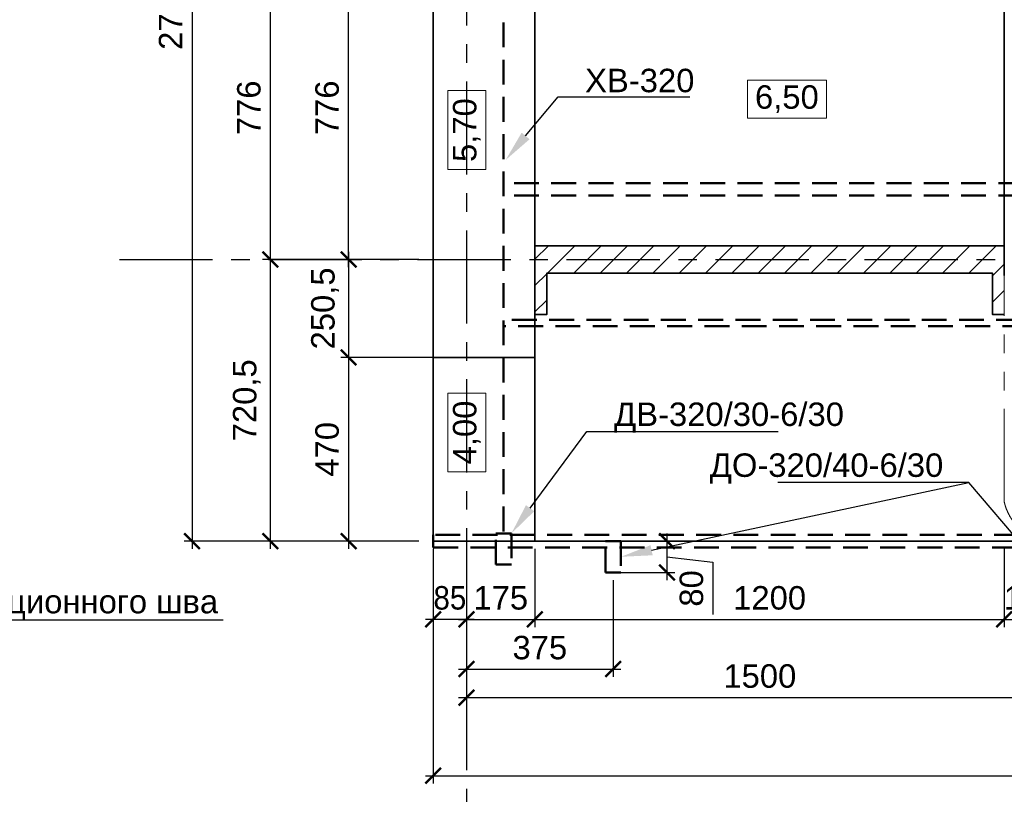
# Model space of a CAD drawing. Header units: millimetres. Extents: x -695122 to 440517, y 417968 to 574899.
# Tile 13 of 39: x -606860 to -581687, y 475319 to 495135. Entities that reach past the tile are written whole.
import ezdxf
from ezdxf import colors
from ezdxf.entities.mleader import LeaderData, LeaderLine
from ezdxf.math import Vec2, Vec3

# ---------------------------------------------------------------- set-up
doc = ezdxf.new("R2010")
doc.units = ezdxf.units.MM
for name, pattern in [('PHANTOM', [63.5, 31.75, -6.35, 6.35, -6.35, 6.35, -6.35]), ('осевая', [50.8, 31.75, -6.35, 6.35, -6.35]), ('штриховая', [19.05, 12.7, -6.35])]:
    doc.linetypes.add(name, pattern=pattern)
for name, color, linetype, lineweight in [('0_Выноски и размеры', 7, 'Continuous', 9), ('Бетон', 7, 'Continuous', 50), ('Шпонка', 1, 'Continuous', 50)]:
    doc.layers.add(name, color=color, linetype=linetype, lineweight=lineweight)
for name, color, linetype in [('otmetki', 7, 'Continuous'), ('Оси', 1, 'осевая'), ('Размеры', 7, 'Continuous')]:
    doc.layers.add(name, color=color, linetype=linetype)
doc.styles.add('arial', font='arial.ttf')
doc.styles.add('Рогун1', font='arial.ttf')
doc.dimstyles.new('100 мм', dxfattribs={"dimscale": 100, "dimtxt": 3.5, "dimasz": 2, "dimexe": 1, "dimexo": 1, "dimgap": 1.2, "dimtad": 1, "dimdec": 0, "dimlfac": 0.1, "dimrnd": 0.0001, "dimtxsty": 'Рогун1', "dimblk": 'ARCHTICK', "dimcen": 2.5, "dimdle": 1, "dimaunit": 1, "dimadec": 1, "dimazin": 0, "dimtfac": 1, "dimtdec": 0, "dimtmove": 1, "dimatfit": 3, "dimldrblk": 'ARCHTICK', "dimfxl": 1, "dimtfill": 1, "dimarcsym": 0})

# ---------------------------------------------------------------- blocks, each defined once
blk = doc.blocks.new('_ArchTick')
at = {"color": 0, "linetype": 'ByBlock', "const_width": 0.15}
blk.add_lwpolyline([(-0.5, -0.5), (0.5, 0.5)], dxfattribs=at)
blk = doc.blocks.new('*D259')
at = {"layer": 'Defpoints', "color": 0, "ltscale": 200, "transparency": 16777216}
for p in [(-596287, 481795), (-591887, 480995), (-590311, 480995)]:
    blk.add_point(p, dxfattribs=at)
at = {"layer": 'Размеры', "color": 0, "lineweight": -2, "ltscale": 200, "transparency": 16777216}
for p, q in [((-590311, 481995), (-590311, 480795)), ((-596087, 481795), (-590111, 481795)), ((-590311, 481395), (-589136, 481255)), ((-589136, 481255), (-589136, 479917)), ((-591687, 480995), (-590111, 480995))]:
    blk.add_line(p, q, dxfattribs=at)
at = {"layer": 'Размеры', "color": 0, "lineweight": -2, "ltscale": 200, "transparency": 16777216, "xscale": 400, "yscale": 400, "zscale": 400}
for p, rotation in [((-590311, 481795), 90), ((-590311, 480995), 270)]:
    blk.add_blockref('_ArchTick', p, dxfattribs=dict(at, rotation=rotation))
at = {"layer": 'Размеры', "color": 0, "ltscale": 200, "transparency": 16777216, "insert": (-589683, 480586), "char_height": 600, "attachment_point": 5, "rotation": 90, "style": 'Рогун1'}
blk.add_mtext('80', dxfattribs=at)
blk = doc.blocks.new('*D189')
at = {"layer": 'Defpoints', "color": 0, "transparency": 16777216}
for p in [(-580437, 481795), (-595437, 479795), (-580437, 477795)]:
    blk.add_point(p, dxfattribs=at)
at = {"layer": 'Размеры', "color": 0, "lineweight": -2, "transparency": 16777216}
for p, q in [((-580437, 481595), (-580437, 477595)), ((-595437, 479595), (-595437, 477595)), ((-595637, 477795), (-580237, 477795))]:
    blk.add_line(p, q, dxfattribs=at)
at = {"layer": 'Размеры', "color": 0, "lineweight": -2, "transparency": 16777216, "xscale": 400, "yscale": 400, "zscale": 400, "rotation": 180}
blk.add_blockref('_ArchTick', (-595437, 477795), dxfattribs=at)
at = {"layer": 'Размеры', "color": 0, "lineweight": -2, "transparency": 16777216, "xscale": 400, "yscale": 400, "zscale": 400}
blk.add_blockref('_ArchTick', (-580437, 477795), dxfattribs=at)
at = {"layer": 'Размеры', "color": 0, "transparency": 16777216, "insert": (-587937, 478341), "char_height": 600, "attachment_point": 5, "style": 'Рогун1'}
blk.add_mtext('1500', dxfattribs=at)
blk = doc.blocks.new('*D167')
at = {"layer": 'Defpoints', "color": 0, "transparency": 16777216}
for p in [(-596287, 481795), (-535437, 481795), (-535437, 475795)]:
    blk.add_point(p, dxfattribs=at)
at = {"layer": 'Размеры', "color": 0, "lineweight": -2, "transparency": 16777216}
for p, q in [((-596287, 481595), (-596287, 475595)), ((-535437, 481595), (-535437, 475595)), ((-596487, 475795), (-535237, 475795))]:
    blk.add_line(p, q, dxfattribs=at)
at = {"layer": 'Размеры', "color": 0, "lineweight": -2, "transparency": 16777216, "xscale": 400, "yscale": 400, "zscale": 400, "rotation": 180}
blk.add_blockref('_ArchTick', (-596287, 475795), dxfattribs=at)
at = {"layer": 'Размеры', "color": 0, "lineweight": -2, "transparency": 16777216, "xscale": 400, "yscale": 400, "zscale": 400}
blk.add_blockref('_ArchTick', (-535437, 475795), dxfattribs=at)
at = {"layer": 'Размеры', "color": 0, "transparency": 16777216, "insert": (-565862, 476341), "char_height": 600, "attachment_point": 5, "style": 'Рогун1'}
blk.add_mtext('6085', dxfattribs=at)
blk = doc.blocks.new('*D255')
at = {"layer": 'Defpoints', "color": 0, "transparency": 16777216}
for p in [(-596452, 508795), (-602452, 481795), (-596452, 481795)]:
    blk.add_point(p, dxfattribs=at)
at = {"layer": 'Размеры', "color": 0, "lineweight": -2, "transparency": 16777216}
for p, q in [((-596652, 508795), (-602652, 508795)), ((-602452, 508995), (-602452, 481595)), ((-596652, 481795), (-602652, 481795))]:
    blk.add_line(p, q, dxfattribs=at)
at = {"layer": 'Размеры', "color": 0, "lineweight": -2, "transparency": 16777216, "xscale": 400, "yscale": 400, "zscale": 400}
for p, rotation in [((-602452, 508795), 90), ((-602452, 481795), 270)]:
    blk.add_blockref('_ArchTick', p, dxfattribs=dict(at, rotation=rotation))
at = {"layer": 'Размеры', "color": 0, "transparency": 16777216, "insert": (-602998, 495295), "char_height": 600, "attachment_point": 5, "rotation": 90, "style": 'Рогун1'}
blk.add_mtext('2700', dxfattribs=at)
blk = doc.blocks.new('*D169')
at = {"layer": 'Defpoints', "color": 0, "transparency": 16777216}
for p in [(-598452, 496760), (-596287, 496760), (-596452, 489000)]:
    blk.add_point(p, dxfattribs=at)
at = {"layer": 'Размеры', "color": 0, "lineweight": -2, "transparency": 16777216}
for p, q in [((-598452, 488800), (-598452, 496960)), ((-596487, 496760), (-598652, 496760)), ((-596652, 489000), (-598652, 489000))]:
    blk.add_line(p, q, dxfattribs=at)
at = {"layer": 'Размеры', "color": 0, "lineweight": -2, "transparency": 16777216, "xscale": 400, "yscale": 400, "zscale": 400}
for p, rotation in [((-598452, 496760), 90), ((-598452, 489000), 270)]:
    blk.add_blockref('_ArchTick', p, dxfattribs=dict(at, rotation=rotation))
at = {"layer": 'Размеры', "color": 0, "transparency": 16777216, "insert": (-598998, 492880), "char_height": 600, "attachment_point": 5, "rotation": 90, "style": 'Рогун1'}
blk.add_mtext('776', dxfattribs=at)
blk = doc.blocks.new('*D172')
at = {"layer": 'Defpoints', "color": 0, "transparency": 16777216}
for p in [(-595437, 481795), (-593687, 481795), (-593687, 479795)]:
    blk.add_point(p, dxfattribs=at)
at = {"layer": 'Размеры', "color": 0, "lineweight": -2, "transparency": 16777216}
for p, q in [((-595437, 481595), (-595437, 479595)), ((-593687, 481595), (-593687, 479595)), ((-595637, 479795), (-593487, 479795))]:
    blk.add_line(p, q, dxfattribs=at)
at = {"layer": 'Размеры', "color": 0, "lineweight": -2, "transparency": 16777216, "xscale": 400, "yscale": 400, "zscale": 400, "rotation": 180}
blk.add_blockref('_ArchTick', (-595437, 479795), dxfattribs=at)
at = {"layer": 'Размеры', "color": 0, "lineweight": -2, "transparency": 16777216, "xscale": 400, "yscale": 400, "zscale": 400}
blk.add_blockref('_ArchTick', (-593687, 479795), dxfattribs=at)
at = {"layer": 'Размеры', "color": 0, "transparency": 16777216, "insert": (-594562, 480341), "char_height": 600, "attachment_point": 5, "style": 'Рогун1'}
blk.add_mtext('175', dxfattribs=at)
blk = doc.blocks.new('*D173')
at = {"layer": 'Defpoints', "color": 0, "transparency": 16777216}
for p in [(-593687, 481795), (-581687, 481795), (-581687, 479795)]:
    blk.add_point(p, dxfattribs=at)
at = {"layer": 'Размеры', "color": 0, "lineweight": -2, "transparency": 16777216}
for p, q in [((-593687, 481595), (-593687, 479595)), ((-581687, 481595), (-581687, 479595)), ((-593887, 479795), (-581487, 479795))]:
    blk.add_line(p, q, dxfattribs=at)
at = {"layer": 'Размеры', "color": 0, "lineweight": -2, "transparency": 16777216, "xscale": 400, "yscale": 400, "zscale": 400, "rotation": 180}
blk.add_blockref('_ArchTick', (-593687, 479795), dxfattribs=at)
at = {"layer": 'Размеры', "color": 0, "lineweight": -2, "transparency": 16777216, "xscale": 400, "yscale": 400, "zscale": 400}
blk.add_blockref('_ArchTick', (-581687, 479795), dxfattribs=at)
at = {"layer": 'Размеры', "color": 0, "transparency": 16777216, "insert": (-587687, 480341), "char_height": 600, "attachment_point": 5, "style": 'Рогун1'}
blk.add_mtext('1200', dxfattribs=at)
blk = doc.blocks.new('*D180')
at = {"layer": 'Defpoints', "color": 0, "transparency": 16777216}
for p in [(-596452, 489000), (-598452, 486495), (-593888, 486495)]:
    blk.add_point(p, dxfattribs=at)
at = {"layer": 'Размеры', "color": 0, "lineweight": -2, "transparency": 16777216}
for p, q in [((-598452, 489200), (-598452, 486295)), ((-596652, 489000), (-598652, 489000)), ((-594088, 486495), (-598652, 486495))]:
    blk.add_line(p, q, dxfattribs=at)
at = {"layer": 'Размеры', "color": 0, "lineweight": -2, "transparency": 16777216, "xscale": 400, "yscale": 400, "zscale": 400}
for p, rotation in [((-598452, 489000), 90), ((-598452, 486495), 270)]:
    blk.add_blockref('_ArchTick', p, dxfattribs=dict(at, rotation=rotation))
at = {"layer": 'Размеры', "color": 0, "transparency": 16777216, "insert": (-599053, 487748), "char_height": 600, "attachment_point": 5, "rotation": 90, "style": 'Рогун1'}
blk.add_mtext('250,5', dxfattribs=at)
blk = doc.blocks.new('*D182')
at = {"layer": 'Defpoints', "color": 0, "transparency": 16777216}
for p in [(-596287, 481795), (-595437, 481795), (-596287, 479795)]:
    blk.add_point(p, dxfattribs=at)
at = {"layer": 'Размеры', "color": 0, "lineweight": -2, "transparency": 16777216}
for p, q in [((-596287, 481595), (-596287, 479595)), ((-595437, 481595), (-595437, 479595)), ((-595237, 479795), (-596487, 479795))]:
    blk.add_line(p, q, dxfattribs=at)
at = {"layer": 'Размеры', "color": 0, "lineweight": -2, "transparency": 16777216, "xscale": 400, "yscale": 400, "zscale": 400, "rotation": 180}
blk.add_blockref('_ArchTick', (-596287, 479795), dxfattribs=at)
at = {"layer": 'Размеры', "color": 0, "lineweight": -2, "transparency": 16777216, "xscale": 400, "yscale": 400, "zscale": 400}
blk.add_blockref('_ArchTick', (-595437, 479795), dxfattribs=at)
at = {"layer": 'Размеры', "color": 0, "transparency": 16777216, "insert": (-595862, 480341), "char_height": 600, "attachment_point": 5, "style": 'Рогун1'}
blk.add_mtext('{\\W0.9;85}', dxfattribs=at)
blk = doc.blocks.new('*D158')
at = {"layer": 'Defpoints', "color": 0, "transparency": 16777216}
for p in [(-593888, 486495), (-598452, 481795), (-596452, 481795)]:
    blk.add_point(p, dxfattribs=at)
at = {"layer": 'Размеры', "color": 0, "lineweight": -2, "transparency": 16777216}
for p, q in [((-598452, 486695), (-598452, 481595)), ((-594088, 486495), (-598652, 486495)), ((-596652, 481795), (-598652, 481795))]:
    blk.add_line(p, q, dxfattribs=at)
at = {"layer": 'Размеры', "color": 0, "lineweight": -2, "transparency": 16777216, "xscale": 400, "yscale": 400, "zscale": 400}
for p, rotation in [((-598452, 486495), 90), ((-598452, 481795), 270)]:
    blk.add_blockref('_ArchTick', p, dxfattribs=dict(at, rotation=rotation))
at = {"layer": 'Размеры', "color": 0, "transparency": 16777216, "insert": (-598998, 484145), "char_height": 600, "attachment_point": 5, "rotation": 90, "style": 'Рогун1'}
blk.add_mtext('470', dxfattribs=at)
blk = doc.blocks.new('*D159')
at = {"layer": 'Defpoints', "color": 0, "transparency": 16777216}
for p in [(-596552, 496760), (-600452, 489000), (-596552, 489000)]:
    blk.add_point(p, dxfattribs=at)
at = {"layer": 'Размеры', "color": 0, "lineweight": -2, "transparency": 16777216}
for p, q in [((-600452, 496960), (-600452, 488800)), ((-596752, 496760), (-600652, 496760)), ((-596752, 489000), (-600652, 489000))]:
    blk.add_line(p, q, dxfattribs=at)
at = {"layer": 'Размеры', "color": 0, "lineweight": -2, "transparency": 16777216, "xscale": 400, "yscale": 400, "zscale": 400}
for p, rotation in [((-600452, 496760), 90), ((-600452, 489000), 270)]:
    blk.add_blockref('_ArchTick', p, dxfattribs=dict(at, rotation=rotation))
at = {"layer": 'Размеры', "color": 0, "transparency": 16777216, "insert": (-600998, 492880), "char_height": 600, "attachment_point": 5, "rotation": 90, "style": 'Рогун1'}
blk.add_mtext('776', dxfattribs=at)
blk = doc.blocks.new('*D160')
at = {"layer": 'Defpoints', "color": 0, "transparency": 16777216}
for p in [(-596552, 489000), (-600452, 481795), (-596552, 481795)]:
    blk.add_point(p, dxfattribs=at)
at = {"layer": 'Размеры', "color": 0, "lineweight": -2, "transparency": 16777216}
for p, q in [((-600452, 489200), (-600452, 481595)), ((-596752, 489000), (-600652, 489000)), ((-596752, 481795), (-600652, 481795))]:
    blk.add_line(p, q, dxfattribs=at)
at = {"layer": 'Размеры', "color": 0, "lineweight": -2, "transparency": 16777216, "xscale": 400, "yscale": 400, "zscale": 400}
for p, rotation in [((-600452, 489000), 90), ((-600452, 481795), 270)]:
    blk.add_blockref('_ArchTick', p, dxfattribs=dict(at, rotation=rotation))
at = {"layer": 'Размеры', "color": 0, "transparency": 16777216, "insert": (-601053, 485398), "char_height": 600, "attachment_point": 5, "rotation": 90, "style": 'Рогун1'}
blk.add_mtext('720,5', dxfattribs=at)
blk = doc.blocks.new('*D250')
at = {"layer": 'Defpoints', "color": 0, "transparency": 16777216}
for p in [(-581687, 481795), (-580437, 481795), (-580437, 479795)]:
    blk.add_point(p, dxfattribs=at)
at = {"layer": 'Размеры', "color": 0, "lineweight": -2, "transparency": 16777216}
for p, q in [((-581687, 481595), (-581687, 479595)), ((-580437, 481595), (-580437, 479595)), ((-581887, 479795), (-580237, 479795))]:
    blk.add_line(p, q, dxfattribs=at)
at = {"layer": 'Размеры', "color": 0, "lineweight": -2, "transparency": 16777216, "xscale": 400, "yscale": 400, "zscale": 400, "rotation": 180}
blk.add_blockref('_ArchTick', (-581687, 479795), dxfattribs=at)
at = {"layer": 'Размеры', "color": 0, "lineweight": -2, "transparency": 16777216, "xscale": 400, "yscale": 400, "zscale": 400}
blk.add_blockref('_ArchTick', (-580437, 479795), dxfattribs=at)
at = {"layer": 'Размеры', "color": 0, "transparency": 16777216, "insert": (-581062, 480341), "char_height": 600, "attachment_point": 5, "style": 'Рогун1'}
blk.add_mtext('{\\W0.9;125}', dxfattribs=at)
blk = doc.blocks.new('*D163')
at = {"layer": 'Defpoints', "color": 0, "ltscale": 200, "transparency": 16777216}
for p in [(-595437, 481795), (-591687, 480995), (-591687, 478523)]:
    blk.add_point(p, dxfattribs=at)
at = {"layer": 'Размеры', "color": 0, "lineweight": -2, "ltscale": 200, "transparency": 16777216}
for p, q in [((-595437, 481595), (-595437, 478323)), ((-591687, 480795), (-591687, 478323)), ((-595637, 478523), (-591487, 478523))]:
    blk.add_line(p, q, dxfattribs=at)
at = {"layer": 'Размеры', "color": 0, "lineweight": -2, "ltscale": 200, "transparency": 16777216, "xscale": 400, "yscale": 400, "zscale": 400, "rotation": 180}
blk.add_blockref('_ArchTick', (-595437, 478523), dxfattribs=at)
at = {"layer": 'Размеры', "color": 0, "lineweight": -2, "ltscale": 200, "transparency": 16777216, "xscale": 400, "yscale": 400, "zscale": 400}
blk.add_blockref('_ArchTick', (-591687, 478523), dxfattribs=at)
at = {"layer": 'Размеры', "color": 0, "ltscale": 200, "transparency": 16777216, "insert": (-593562, 479069), "char_height": 600, "attachment_point": 5, "style": 'Рогун1'}
blk.add_mtext('375', dxfattribs=at)

msp = doc.modelspace()

# ---------------------------------------------------------------- hatches: boundary and pattern name
at = {"ltscale": 100}
h = msp.add_hatch(dxfattribs=at)
h.set_pattern_fill('ANSI31', color=256, scale=150)
h.set_pattern_definition([(45, (-955173.92, -154685.2), (-336.7596, 336.7596), [])])
h.paths.add_polyline_path([(-593686.8121815, 489350.1528517), (-581686.8121819, 489350.1528517), (-581686.8121824, 488589.1528517), (-581686.8121824, 487591.1528517), (-581986.8121819, 487591.1528517), (-581986.8121819, 488650.1528517), (-593386.812182, 488650.1528517), (-593386.812182, 487591.1528517), (-593686.812182, 487591.1528517)])

# ---------------------------------------------------------------- linework, layer by layer
at = {"layer": '0_Выноски и размеры', "ltscale": 100, "elevation": 0}
msp.add_lwpolyline([(-588254.3242528, 492611.400653), (-586236.711463, 492611.400653), (-586236.711463, 493590.3640041), (-588254.3242528, 493590.3640041)], close=True, dxfattribs=at)
at = {"layer": '0_Выноски и размеры', "ltscale": 100}
for points in [[(-594938.6965858, 491301.9752375), (-594938.6965858, 493319.5880272), (-595917.6599369, 493319.5880272), (-595917.6599369, 491301.9752375)], [(-594938.6965858, 483565.9469462), (-594938.6965858, 485583.559736), (-595917.6599369, 485583.559736), (-595917.6599369, 483565.9469462)]]:
    msp.add_lwpolyline(points, close=True, dxfattribs=at)
at = {"layer": 'Defpoints', "linetype": 'PHANTOM', "lineweight": 0, "ltscale": 75}
msp.add_lwpolyline([(-579186.8121819, 495965.1528517), (-579186.8121819, 482795.1528515, -0.8), (-581686.8121819, 482795.1528521), (-581686.8121819, 495965.1528517)], format="xyb", dxfattribs=at)
at = {"layer": 'Бетон', "color": 2, "lineweight": 35, "ltscale": 10}
msp.add_lwpolyline([(-535451.812182, 508795.1528517), (-535451.812182, 510395.1528517), (-537186.8121812, 510395.1528517), (-540386.8121812, 508795.1528517), (-596286.812182, 508795.1528517), (-596286.812182, 481795.1528517), (-535451.812182, 481795.1528517)], close=True, dxfattribs=at)
for points in [[(-593686.812182, 495705.1528517), (-593686.812182, 489279.1528517)], [(-581686.8121819, 489279.1528517), (-581686.8121819, 495705.1528517)], [(-593686.812182, 489350.1528517), (-581686.8121819, 489350.1528517)], [(-593686.812182, 489295.1528518), (-593686.8121817, 488589.1528517)], [(-581686.8121819, 489295.1528518), (-581686.8121819, 488589.1528517)], [(-593686.812182, 487591.1528517), (-593386.812182, 487591.1528517), (-593386.812182, 488650.1528517), (-581986.8121819, 488650.1528517), (-581986.8121819, 487591.1528517), (-581686.8121819, 487591.1528517)], [(-593686.812182, 488579.1528517), (-593686.812182, 481795.1528517)], [(-596286.812182, 486495.1528517), (-593686.812182, 486495.1528517)]]:
    msp.add_lwpolyline(points, dxfattribs=at)
at = {"layer": 'Оси', "linetype": 'осевая', "ltscale": 75}
msp.add_line((-604307.6126689, 489000.1528517), (-532770.6213395, 489000.1528517), dxfattribs=at)
msp.add_lwpolyline([(-595436.812182, 508795.1528517), (-595436.812182, 475050.8541315)], dxfattribs=at)
at = {"layer": 'Шпонка', "linetype": 'штриховая', "ltscale": 50}
for points in [[(-594486.812182, 482045.1528517), (-594486.812182, 508795.1528517)], [(-550276.8121818, 504695.1528517), (-539186.8121818, 504695.1528517), (-539186.8121818, 487295.1528517), (-594486.812182, 487295.1528517)], [(-550276.8121818, 504535.1528517), (-539346.8121818, 504535.1528517), (-539346.8121818, 487455.1528517), (-594486.812182, 487455.1528517)], [(-536436.8121812, 490955.1528517), (-594436.812182, 490955.1528517)], [(-536436.8121812, 490635.1528517), (-594436.812182, 490635.1528517)]]:
    msp.add_lwpolyline(points, dxfattribs=at)
for points in [[(-534636.812182, 481955.1528517), (-596286.812182, 481955.1528517), (-596286.812182, 481635.1528517), (-534636.812182, 481635.1528517)], [(-594686.811051, 481195.1528517), (-594686.8110633, 481995.1528517), (-594286.8110633, 481995.1528517), (-594286.811051, 481195.1528517)], [(-591886.8121697, 480995.1528517), (-591886.812182, 481795.1528517), (-591486.812182, 481795.1528517), (-591486.8121697, 480995.1528517)]]:
    msp.add_lwpolyline(points, close=True, dxfattribs=at)

# ---------------------------------------------------------------- texts
at = {"layer": 'otmetki', "insert": (-587245.5178579, 493100.8823286), "char_height": 600, "width": 2017.61278979, "attachment_point": 5, "style": 'arial'}
msp.add_mtext('6,50', dxfattribs=at)
at = {"layer": 'otmetki', "char_height": 600, "width": 2017.61278979, "attachment_point": 5, "rotation": 90, "style": 'arial'}
for s, insert in [('5,70', (-595428.1782614, 492310.7816324)), ('4,00', (-595428.1782614, 484574.7533411))]:
    msp.add_mtext(s, dxfattribs=dict(at, insert=insert))

# ---------------------------------------------------------------- dimensions: what is measured, and where the dimension line sits
at = {"layer": 'Размеры'}
for base, p1, p2, picture, middle in [((-602452.0821791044, 481795.1528517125), (-596452.0821791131, 508795.1528517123), (-596452.0821791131, 481795.1528517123), '*D255', (-602998.4259717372, 495295.1528517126)), ((-600452.0821791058, 489000.1528517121), (-596552.0821791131, 496760.1528535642), (-596552.0821791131, 489000.1528517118), '*D159', (-600998.4259717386, 492880.1528526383)), ((-598452.0821791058, 496760.1528535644), (-596452.0821791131, 489000.1528517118), (-596286.8121819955, 496760.1528535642), '*D169', (-598998.4259717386, 492880.1528526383)), ((-600452.082179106, 481795.1528517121), (-596552.0821791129, 489000.1528517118), (-596552.0821791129, 481795.1528517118), '*D160', (-601052.6551668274, 485397.6528517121)), ((-598452.0821791, 481795.1528517), (-593888.327056, 486495.1528517), (-596452.0821791, 481795.1528517), '*D158', (-598998.4259717, 484145.1528517))]:
    dim = msp.add_linear_dim(base=base, p1=p1, p2=p2, angle=90, dimstyle='100 мм', override={"dimscale": 200, "dimtxt": 3, "dimdec": 6, "dimtfill": 0}, dxfattribs=at)
    dim.commit()
    dim.dimension.update_dxf_attribs({"geometry": picture, "text_midpoint": middle})
dim = msp.add_linear_dim(base=(-598452.0821791, 486495.1528517), p1=(-596452.0821791, 489000.1528517), p2=(-593888.327056, 486495.1528517), angle=90, dimstyle='100 мм', override={"dimscale": 200, "dimtxt": 3, "dimdec": 6, "dimtfill": 0}, dxfattribs=at)
dim.commit()
dim.dimension.update_dxf_attribs({"geometry": '*D180', "text_midpoint": (-598452.0821791, 487747.6528517), "dimtype": 160})
at = {"layer": 'Размеры', "ltscale": 200}
dim = msp.add_linear_dim(base=(-590310.8351509, 480995.1528517), p1=(-596286.812182, 481795.1528517), p2=(-591886.8121697, 480995.1528517), angle=90, dimstyle='100 мм', override={"dimscale": 200, "dimtxt": 3, "dimdec": 6, "dimtfill": 0}, dxfattribs=at)
dim.commit()
dim.dimension.update_dxf_attribs({"geometry": '*D259', "text_midpoint": (-589136.4434411, 481014.9005584), "dimtype": 160})
at = {"layer": 'Размеры'}
for base, p1, p2, picture, middle in [((-535436.8121819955, 475795.1528517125), (-596286.8121819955, 481795.1528517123), (-535436.8121819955, 481795.1528517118), '*D167', (-565861.8121819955, 476341.4966443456)), ((-580436.8121819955, 477795.1528517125), (-595436.8121819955, 479795.1528517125), (-580436.8121819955, 481795.1528517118), '*D189', (-587936.8121819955, 478341.4966443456)), ((-581686.8121819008, 479795.1528517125), (-593686.8121819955, 481795.1528517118), (-581686.8121819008, 481795.1528517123), '*D173', (-587686.8121819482, 480341.4966443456))]:
    dim = msp.add_linear_dim(base=base, p1=p1, p2=p2, dimstyle='100 мм', override={"dimscale": 200, "dimtxt": 3, "dimdec": 6, "dimtfill": 0}, dxfattribs=at)
    dim.commit()
    dim.dimension.update_dxf_attribs({"geometry": picture, "text_midpoint": middle})
for base, p1, p2, picture, middle in [((-596286.812182, 479795.1528517), (-595436.812182, 481795.1528517), (-596286.812182, 481795.1528517), '*D182', (-595861.812182, 479795.1528517)), ((-580436.8121411, 479795.1528517), (-581686.8121819, 481795.1528517), (-580436.8121411, 481795.1528451), '*D250', (-581061.8121615, 479795.1528517))]:
    dim = msp.add_linear_dim(base=base, p1=p1, p2=p2, text='{\\W0.9;<>}', dimstyle='100 мм', override={"dimscale": 200, "dimtxt": 3, "dimdec": 6, "dimtfill": 0}, dxfattribs=at)
    dim.commit()
    dim.dimension.update_dxf_attribs({"geometry": picture, "text_midpoint": middle, "dimtype": 160})
dim = msp.add_linear_dim(base=(-593686.812182, 479795.1528517), p1=(-595436.812182, 481795.1528517), p2=(-593686.812182, 481795.1528517), dimstyle='100 мм', override={"dimscale": 200, "dimtxt": 3, "dimdec": 6, "dimtfill": 0}, dxfattribs=at)
dim.commit()
dim.dimension.update_dxf_attribs({"geometry": '*D172', "text_midpoint": (-594561.812182, 479795.1528517), "dimtype": 160})
at = {"layer": 'Размеры', "ltscale": 200}
dim = msp.add_linear_dim(base=(-591686.8121696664, 478522.5291117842), p1=(-595436.8121819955, 481795.1528517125), p2=(-591686.8121696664, 480995.1528516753), dimstyle='100 мм', override={"dimscale": 200, "dimtxt": 3, "dimdec": 6, "dimtfill": 0}, dxfattribs=at)
dim.commit()
dim.dimension.update_dxf_attribs({"geometry": '*D163', "text_midpoint": (-593561.8121758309, 479069.0775428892)})

# ---------------------------------------------------------------- leaders
at = {"ltscale": 100}
ml = msp.add_multileader_mtext('Standard', dxfattribs=at)
ml.set_content('ХВ-320', color=256, style='arial')
ml.set_leader_properties()
ml.build(insert=Vec2(0, 0))
ml.multileader.update_dxf_attribs({"text_left_attachment_type": 6, "text_right_attachment_type": 6, "dogleg_length": 687.405528, "arrow_head_size": 800})
ctx = ml.context
ctx.base_point, ctx.char_height, ctx.arrow_head_size, ctx.landing_gap_size, ctx.plane_origin = Vec3(-592408.6546789, 493159.3669824), 600, 800, 4, Vec3(-593698.6885548, 500660.1717083)
ctx.left_attachment, ctx.right_attachment = 6, 6
notes = []
notes.append((ctx, [(0, (1, 1, 0), (-593096.0602069, 493159.3669824), (1, 0), 687.405528, [(0, [(-594436.812182, 491544.7773305)], 0, [])])]))
ctx.mtext.insert, ctx.mtext.width, ctx.mtext.defined_height, ctx.mtext.flow_direction = Vec3(-592404.6546789, 493879.3669824), 4152.054766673, 383.2878581, 5
ml = msp.add_multileader_mtext('Standard', dxfattribs=at)
ml.set_content('ДВ-320/30-6/30', color=256, style='arial')
ml.set_leader_properties()
ml.build(insert=Vec2(0, 0))
ml.multileader.update_dxf_attribs({"text_left_attachment_type": 6, "text_right_attachment_type": 6, "dogleg_length": 687.405528, "arrow_head_size": 800})
ctx = ml.context
ctx.base_point, ctx.char_height, ctx.arrow_head_size, ctx.landing_gap_size, ctx.plane_origin = Vec3(-591670.1170764, 484601.7684356), 600, 800, 4, Vec3(-592224.4663758, 490174.7862598)
ctx.left_attachment, ctx.right_attachment = 6, 6
notes.append((ctx, [(0, (1, 1, 0), (-592357.5226044, 484601.7684356), (1, 0), 687.405528, [(0, [(-594286.8110633, 481995.1528517)], 0, [])])]))
ctx.mtext.insert, ctx.mtext.width, ctx.mtext.defined_height, ctx.mtext.flow_direction = Vec3(-591666.1170764, 485341.7411505), 4152.054766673, 383.2878581, 5
ml = msp.add_multileader_mtext('Standard', dxfattribs=at)
ml.set_content('ДО-320/40-6/30', color=256, style='arial')
ml.set_leader_properties()
ml.build(insert=Vec2(0, 0))
ml.multileader.update_dxf_attribs({"text_left_attachment_type": 6, "text_right_attachment_type": 6, "dogleg_length": 687.405528, "arrow_head_size": 800})
ctx = ml.context
ctx.base_point, ctx.char_height, ctx.arrow_head_size, ctx.landing_gap_size, ctx.plane_origin = Vec3(-589223.1178553, 483299.5740676), 600, 800, 4, Vec3(-593498.6885422, 489127.3070051)
ctx.left_attachment, ctx.right_attachment = 6, 6
notes.append((ctx, [(1, (1, 1, 0), (-582594.8337461, 483299.5740676), (-1, 0), 687.405528, [(0, [(-591486.8121758, 481395.1528517)], 0, []), (1, [(-580636.8121698, 480995.1528517)], 0, [])])]))
ctx.mtext.insert, ctx.mtext.width, ctx.mtext.defined_height, ctx.mtext.flow_direction = Vec3(-589219.1178553, 484039.5467825), 4152.054766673, 383.2878581, 5
ml = msp.add_multileader_mtext('Standard', dxfattribs=at)
ml.set_content('Ось деформационного шва', color=256, style='arial')
ml.set_leader_properties()
ml.build(insert=Vec2(0, 0))
ml.multileader.update_dxf_attribs({"text_left_attachment_type": 6, "text_right_attachment_type": 6, "arrow_head_size": 800})
ctx = ml.context
ctx.base_point, ctx.char_height, ctx.arrow_head_size, ctx.landing_gap_size, ctx.plane_origin = Vec3(-612544.802006, 479782.103958), 600, 800, 4, Vec3(-621868.7254658, 496507.3919926)
ctx.left_attachment, ctx.right_attachment = 6, 6
notes.append((ctx, [(0, (1, 1, 0), (-613232.207534, 479782.103958), (1, 0), 687.405528, [(0, [(-614109.8980549, 481795.1528517)], 0, [])])]))
ctx.mtext.insert, ctx.mtext.width, ctx.mtext.defined_height, ctx.mtext.flow_direction = Vec3(-612540.802006, 480548.6796743), 10778.52206062, 766.5757162, 5
for ctx, leaders in notes:
    for number, flags, end, landing, length, lines in leaders:
        leader = LeaderData()
        leader.index, (leader.has_last_leader_line, leader.has_dogleg_vector, leader.attachment_direction) = number, flags
        leader.last_leader_point, leader.dogleg_vector, leader.dogleg_length = Vec3(end), Vec3(landing), length
        for number, points, colour, breaks in lines:
            line = LeaderLine()
            line.index, line.vertices, line.color, line.breaks = number, Vec3.list(points), colors.encode_raw_color(colour), breaks
            leader.lines.append(line)
        ctx.leaders.append(leader)

doc.saveas('drawing.dxf')
